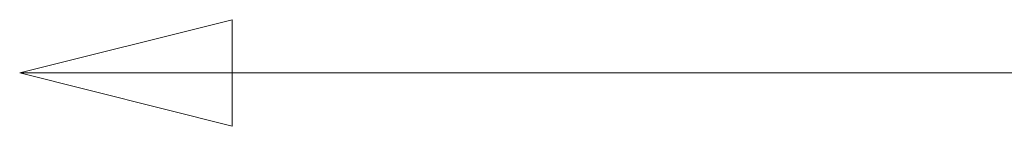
# Model space of a CAD drawing. Header units: millimetres. Extents: x 123 to 2417, y 726 to 3130.
# Tile 41 of 196: x 398 to 565, y 1128 to 1146. Entities that reach past the tile are written whole.
import ezdxf

# ---------------------------------------------------------------- set-up
doc = ezdxf.new("R2010")
doc.units = ezdxf.units.MM
doc.header["$LTSCALE"] = 12
doc.layers.add('Wymiar (ISO)', color=7, linetype='Continuous', lineweight=25)

msp = doc.modelspace()

# ---------------------------------------------------------------- linework, layer by layer
at = {"layer": 'Wymiar (ISO)', "lineweight": 18}
for p, q in [((433.64, 1146.45), (397.64, 1137.45)), ((433.64, 1128.45), (433.64, 1146.45)), ((433.64, 1137.45), (397.64, 1137.45)), ((397.64, 1137.45), (433.64, 1128.45)), ((1732.64, 1137.45), (433.64, 1137.45))]:
    msp.add_line(p, q, dxfattribs=at)
at = {"layer": 'Wymiar (ISO)', "lineweight": 18, "flags": 128}
msp.add_lwpolyline([(433.64, 1146.45), (397.64, 1137.45), (433.64, 1128.45), (433.64, 1146.45)], dxfattribs=at)
at = {"layer": 'Wymiar (ISO)'}
msp.add_solid([(433.64, 1146.45), (397.64, 1137.45), (433.64, 1128.45), (433.64, 1146.45)], dxfattribs=at)

doc.saveas('drawing.dxf')
